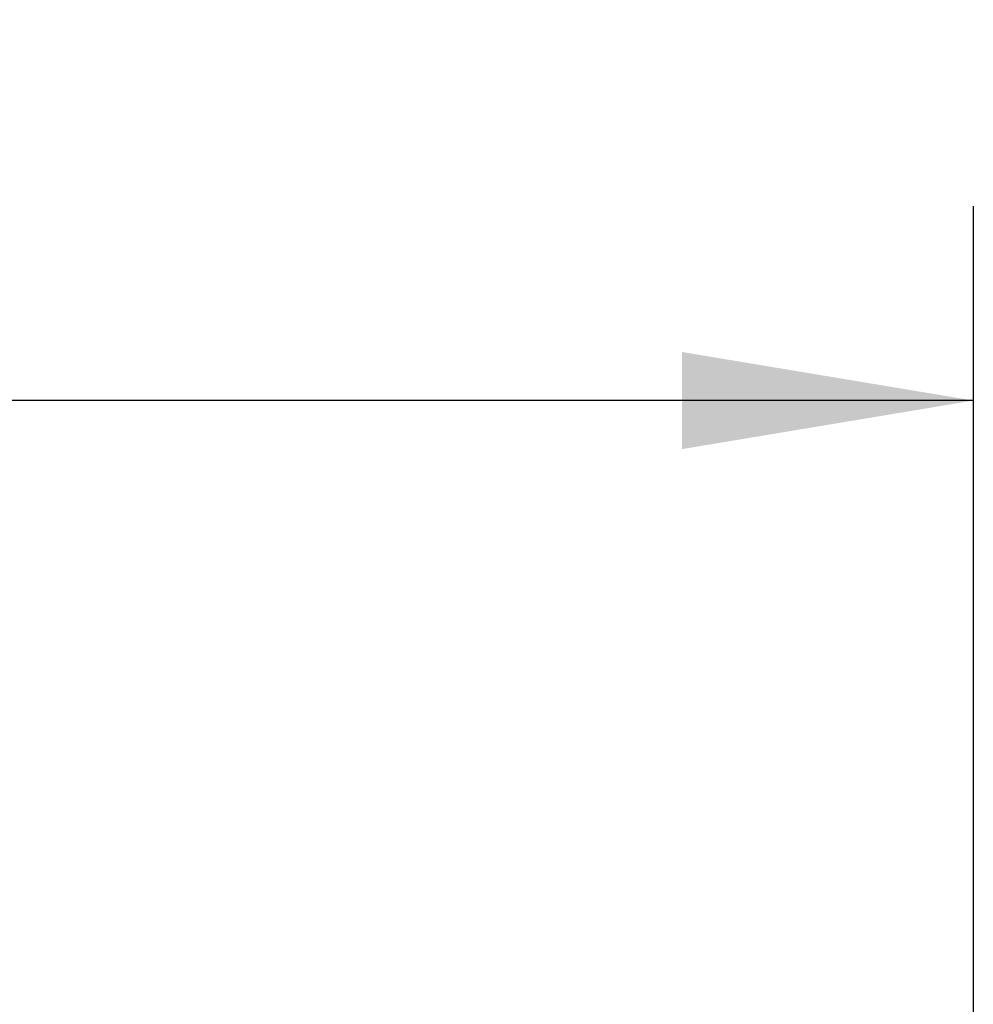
# Model space of a CAD drawing. Header units: millimetres. Extents: x 0 to 420, y 0 to 297.
# Tile 20 of 22: x 205 to 215, y 232 to 242. Entities that reach past the tile are written whole.
import ezdxf

# ---------------------------------------------------------------- set-up
doc = ezdxf.new("R2010")
doc.units = ezdxf.units.MM
doc.layers.add('QUOTE', color=174, linetype='Continuous')
doc.styles.add('SLDTEXTSTYLE3', font='TXT', dxfattribs={"width": 0.75})
doc.dimstyles.new('SLDDIMSTYLE0', dxfattribs={"dimtxt": 3, "dimasz": 3, "dimexe": 0, "dimexo": 0.0625, "dimgap": 0.75, "dimtad": 1, "dimlfac": 9.405365, "dimrnd": 1e-09, "dimzin": 12, "dimdsep": 46, "dimtxsty": 'SLDTEXTSTYLE3', "dimsah": 1, "dimcen": 0.09, "dimadec": 0, "dimazin": 3, "dimtfac": 1, "dimtdec": 3, "dimtofl": 0, "dimtmove": 0, "dimatfit": 3, "dimfxl": 0, "dimfrac": 2, "dimtolj": 1, "dimtzin": 12, "dimarcsym": 0})

# ---------------------------------------------------------------- blocks, each defined once
blk = doc.blocks.new('_D')
at = {"layer": 'QUOTE'}
for p, q in [((60.896, 228.569), (60.896, 240.186)), ((215.064, 228.569), (215.064, 240.186)), ((215.064, 238.186), (60.896, 238.186))]:
    blk.add_line(p, q, dxfattribs=at)
for points in [[(60.896, 238.186), (63.896, 237.686), (63.896, 238.686)], [(215.064, 238.186), (212.064, 238.686), (212.064, 237.686)]]:
    blk.add_solid(points, dxfattribs=at)
at = {"layer": 'QUOTE', "insert": (133.547, 242.053), "char_height": 3, "attachment_point": 1, "style": 'SLDTEXTSTYLE3'}
blk.add_mtext('1450', dxfattribs=at)

msp = doc.modelspace()

# ---------------------------------------------------------------- dimensions: what is measured, and where the dimension line sits
at = {"layer": 'QUOTE'}
dim = msp.add_linear_dim(base=(60.8962, 238.1857), p1=(215.0635, 226.5692), p2=(60.8962, 226.5692), dimstyle='SLDDIMSTYLE0', dxfattribs=at)
dim.commit()
dim.dimension.update_dxf_attribs({"geometry": '_D', "text_midpoint": (137.9798, 238.1857), "dimtype": 160})

doc.saveas('drawing.dxf')
